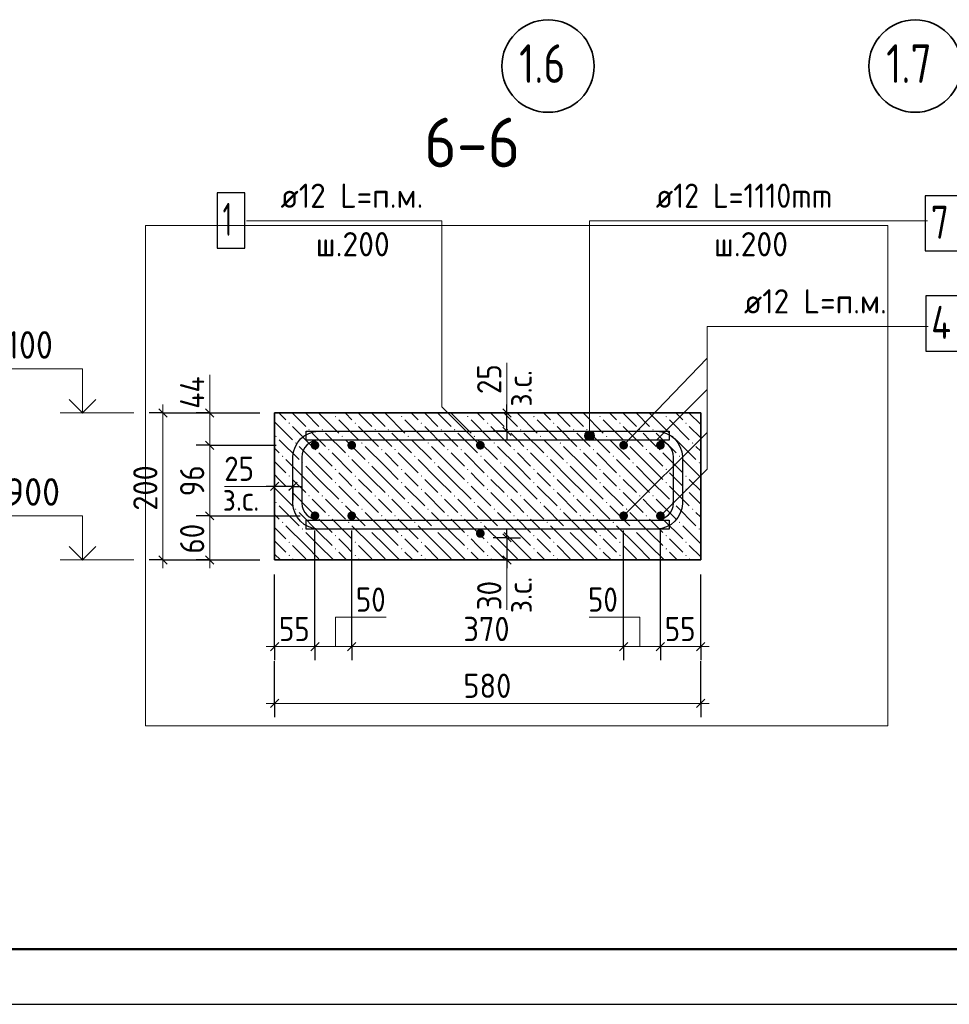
# Model space of a CAD drawing. Header units: millimetres. Extents: x 0 to 50400, y 0 to 35640.
# Tile 12 of 34: x 16548 to 26667, y 0 to 10717. Entities that reach past the tile are written whole.
import ezdxf

# ---------------------------------------------------------------- set-up
doc = ezdxf.new("R2010")
doc.units = ezdxf.units.MM
doc.linetypes.add('______5', pattern=[1320, 960, -120, 120, -120])
for name, color, linetype, lineweight in [('Standard', 7, 'Continuous', 25), ('ЖБ Перекрытие верхний уровень', 7, 'Continuous', 35), ('Размерная линия_ общее', 7, 'Continuous', 13), ('Тени', 7, 'Continuous', 13)]:
    doc.layers.add(name, color=color, linetype=linetype, lineweight=lineweight)
doc.layers.add('Обрамление П-обр. равн.', color=7, linetype='Continuous', lineweight=25, true_color=0x5f1e0f)
doc.layers.add('Фоновоя арматура Х1', color=7, linetype='Continuous', lineweight=18, true_color=0x656565)
doc.layers.add('Оси', color=7, linetype='______5', true_color=0x656565)
doc.styles.add('ISOCPEUR', font='txt')

msp = doc.modelspace()

# ---------------------------------------------------------------- hatches: boundary and pattern name
at = {"layer": 'Standard', "linetype": 'Continuous', "lineweight": 13, "transparency": 33554687}
for points in [[(22797, 6216), (22705, 6216), (22697, 6189)], [(22797, 6216), (22697, 6189), (22805, 6189)], [(22778, 6236), (22724, 6236), (22705, 6216)], [(22778, 6236), (22705, 6216), (22797, 6216)], [(22724, 6236), (22778, 6236), (22751, 6243)], [(22805, 6189), (22697, 6189), (22705, 6162)], [(22805, 6189), (22705, 6162), (22797, 6162)], [(22797, 6162), (22705, 6162), (22724, 6143)], [(22797, 6162), (22724, 6143), (22778, 6143)], [(22778, 6143), (22724, 6143), (22751, 6135)]]:
    msp.add_hatch(color=7, dxfattribs=at).paths.add_polyline_path(points)
at = {"layer": 'ЖБ Перекрытие верхний уровень', "linetype": 'Continuous', "lineweight": 18, "transparency": 33554687}
for points in [[(19474, 6325), (19481, 6333), (19489, 6325), (19481, 6318)], [(19978, 6397), (19985, 6405), (19993, 6397), (19985, 6390)], [(20194, 6325), (20201, 6333), (20209, 6325), (20201, 6318)], [(20698, 6397), (20705, 6405), (20713, 6397), (20705, 6390)], [(20914, 6325), (20921, 6333), (20929, 6325), (20921, 6318)], [(21418, 6397), (21425, 6405), (21433, 6397), (21425, 6390)], [(21634, 6325), (21641, 6333), (21649, 6325), (21641, 6318)], [(22138, 6397), (22145, 6405), (22153, 6397), (22145, 6390)], [(22354, 6325), (22361, 6333), (22369, 6325), (22361, 6318)], [(22858, 6397), (22865, 6405), (22873, 6397), (22865, 6390)], [(23074, 6325), (23081, 6333), (23089, 6325), (23081, 6318)], [(23578, 6397), (23585, 6405), (23593, 6397), (23585, 6390)], [(23794, 6325), (23801, 6333), (23809, 6325), (23801, 6318)], [(19690, 6253), (19697, 6261), (19705, 6253), (19697, 6246)], [(19834, 6253), (19841, 6261), (19849, 6253), (19841, 6246)], [(20410, 6253), (20417, 6261), (20425, 6253), (20417, 6246)], [(20554, 6253), (20561, 6261), (20569, 6253), (20561, 6246)], [(21130, 6253), (21137, 6261), (21145, 6253), (21137, 6246)], [(21274, 6253), (21281, 6261), (21289, 6253), (21281, 6246)], [(21850, 6253), (21857, 6261), (21865, 6253), (21857, 6246)], [(21994, 6253), (22001, 6261), (22009, 6253), (22001, 6246)], [(22570, 6253), (22577, 6261), (22585, 6253), (22577, 6246)], [(22714, 6253), (22721, 6261), (22729, 6253), (22721, 6246)], [(23290, 6253), (23297, 6261), (23305, 6253), (23297, 6246)], [(23434, 6253), (23441, 6261), (23449, 6253), (23441, 6246)], [(19330, 6181), (19337, 6189), (19345, 6181), (19337, 6174)], [(19546, 6109), (19553, 6117), (19561, 6109), (19553, 6102)], [(20050, 6181), (20057, 6189), (20065, 6181), (20057, 6174)], [(20266, 6109), (20273, 6117), (20281, 6109), (20273, 6102)], [(20770, 6181), (20777, 6189), (20785, 6181), (20777, 6174)], [(20986, 6109), (20993, 6117), (21001, 6109), (20993, 6102)], [(21490, 6181), (21497, 6189), (21505, 6181), (21497, 6174)], [(21706, 6109), (21713, 6117), (21721, 6109), (21713, 6102)], [(22210, 6181), (22217, 6189), (22225, 6181), (22217, 6174)], [(22426, 6109), (22433, 6117), (22441, 6109), (22433, 6102)], [(22930, 6181), (22937, 6189), (22945, 6181), (22937, 6174)], [(23146, 6109), (23153, 6117), (23161, 6109), (23153, 6102)], [(23650, 6181), (23657, 6189), (23665, 6181), (23657, 6174)], [(23866, 6109), (23873, 6117), (23881, 6109), (23873, 6102)], [(19762, 6037), (19769, 6045), (19777, 6037), (19769, 6030)], [(19906, 6037), (19913, 6045), (19921, 6037), (19913, 6030)], [(20482, 6037), (20489, 6045), (20497, 6037), (20489, 6030)], [(20626, 6037), (20633, 6045), (20641, 6037), (20633, 6030)], [(21202, 6037), (21209, 6045), (21217, 6037), (21209, 6030)], [(21346, 6037), (21353, 6045), (21361, 6037), (21353, 6030)], [(21922, 6037), (21929, 6045), (21937, 6037), (21929, 6030)], [(22066, 6037), (22073, 6045), (22081, 6037), (22073, 6030)], [(22642, 6037), (22649, 6045), (22657, 6037), (22649, 6030)], [(22786, 6037), (22793, 6045), (22801, 6037), (22793, 6030)], [(23362, 6037), (23369, 6045), (23377, 6037), (23369, 6030)], [(23506, 6037), (23513, 6045), (23521, 6037), (23513, 6030)], [(19402, 5965), (19409, 5973), (19417, 5965), (19409, 5958)], [(19618, 5893), (19625, 5901), (19633, 5893), (19625, 5886)], [(20122, 5965), (20129, 5973), (20137, 5965), (20129, 5958)], [(20338, 5893), (20345, 5901), (20353, 5893), (20345, 5886)], [(20842, 5965), (20849, 5973), (20857, 5965), (20849, 5958)], [(21058, 5893), (21065, 5901), (21073, 5893), (21065, 5886)], [(21562, 5965), (21569, 5973), (21577, 5965), (21569, 5958)], [(21778, 5893), (21785, 5901), (21793, 5893), (21785, 5886)], [(22282, 5965), (22289, 5973), (22297, 5965), (22289, 5958)], [(22498, 5893), (22505, 5901), (22513, 5893), (22505, 5886)], [(23002, 5965), (23009, 5973), (23017, 5965), (23009, 5958)], [(23218, 5893), (23225, 5901), (23233, 5893), (23225, 5886)], [(23722, 5965), (23729, 5973), (23737, 5965), (23729, 5958)], [(23938, 5893), (23945, 5901), (23953, 5893), (23945, 5886)], [(19978, 5821), (19985, 5829), (19993, 5821), (19985, 5814)], [(20698, 5821), (20705, 5829), (20713, 5821), (20705, 5814)], [(21418, 5821), (21425, 5829), (21433, 5821), (21425, 5814)], [(22138, 5821), (22145, 5829), (22153, 5821), (22145, 5814)], [(22858, 5821), (22865, 5829), (22873, 5821), (22865, 5814)], [(23578, 5821), (23585, 5829), (23593, 5821), (23585, 5814)], [(19474, 5749), (19481, 5757), (19489, 5749), (19481, 5742)], [(19978, 5677), (19985, 5685), (19993, 5677), (19985, 5670)], [(20194, 5749), (20201, 5757), (20209, 5749), (20201, 5742)], [(20698, 5677), (20705, 5685), (20713, 5677), (20705, 5670)], [(20914, 5749), (20921, 5757), (20929, 5749), (20921, 5742)], [(21418, 5677), (21425, 5685), (21433, 5677), (21425, 5670)], [(21634, 5749), (21641, 5757), (21649, 5749), (21641, 5742)], [(22138, 5677), (22145, 5685), (22153, 5677), (22145, 5670)], [(22354, 5749), (22361, 5757), (22369, 5749), (22361, 5742)], [(22858, 5677), (22865, 5685), (22873, 5677), (22865, 5670)], [(23074, 5749), (23081, 5757), (23089, 5749), (23081, 5742)], [(23578, 5677), (23585, 5685), (23593, 5677), (23585, 5670)], [(23794, 5749), (23801, 5757), (23809, 5749), (23801, 5742)], [(19474, 5605), (19481, 5613), (19489, 5605), (19481, 5598)], [(20194, 5605), (20201, 5613), (20209, 5605), (20201, 5598)], [(20914, 5605), (20921, 5613), (20929, 5605), (20921, 5598)], [(21634, 5605), (21641, 5613), (21649, 5605), (21641, 5598)], [(22354, 5605), (22361, 5613), (22369, 5605), (22361, 5598)], [(23074, 5605), (23081, 5613), (23089, 5605), (23081, 5598)], [(23794, 5605), (23801, 5613), (23809, 5605), (23801, 5598)], [(19330, 5461), (19337, 5469), (19345, 5461), (19337, 5454)], [(19690, 5533), (19697, 5541), (19705, 5533), (19697, 5526)], [(19834, 5533), (19841, 5541), (19849, 5533), (19841, 5526)], [(20050, 5461), (20057, 5469), (20065, 5461), (20057, 5454)], [(20410, 5533), (20417, 5541), (20425, 5533), (20417, 5526)], [(20554, 5533), (20561, 5541), (20569, 5533), (20561, 5526)], [(20770, 5461), (20777, 5469), (20785, 5461), (20777, 5454)], [(21130, 5533), (21137, 5541), (21145, 5533), (21137, 5526)], [(21274, 5533), (21281, 5541), (21289, 5533), (21281, 5526)], [(21490, 5461), (21497, 5469), (21505, 5461), (21497, 5454)], [(21850, 5533), (21857, 5541), (21865, 5533), (21857, 5526)], [(21994, 5533), (22001, 5541), (22009, 5533), (22001, 5526)], [(22210, 5461), (22217, 5469), (22225, 5461), (22217, 5454)], [(22570, 5533), (22577, 5541), (22585, 5533), (22577, 5526)], [(22714, 5533), (22721, 5541), (22729, 5533), (22721, 5526)], [(22930, 5461), (22937, 5469), (22945, 5461), (22937, 5454)], [(23290, 5533), (23297, 5541), (23305, 5533), (23297, 5526)], [(23434, 5533), (23441, 5541), (23449, 5533), (23441, 5526)], [(23650, 5461), (23657, 5469), (23665, 5461), (23657, 5454)], [(19546, 5389), (19553, 5397), (19561, 5389), (19553, 5382)], [(20266, 5389), (20273, 5397), (20281, 5389), (20273, 5382)], [(20986, 5389), (20993, 5397), (21001, 5389), (20993, 5382)], [(21706, 5389), (21713, 5397), (21721, 5389), (21713, 5382)], [(22426, 5389), (22433, 5397), (22441, 5389), (22433, 5382)], [(23146, 5389), (23153, 5397), (23161, 5389), (23153, 5382)], [(23866, 5389), (23873, 5397), (23881, 5389), (23873, 5382)], [(19402, 5245), (19409, 5253), (19417, 5245), (19409, 5238)], [(19762, 5317), (19769, 5325), (19777, 5317), (19769, 5310)], [(19906, 5317), (19913, 5325), (19921, 5317), (19913, 5310)], [(20122, 5245), (20129, 5253), (20137, 5245), (20129, 5238)], [(20482, 5317), (20489, 5325), (20497, 5317), (20489, 5310)], [(20626, 5317), (20633, 5325), (20641, 5317), (20633, 5310)], [(20842, 5245), (20849, 5253), (20857, 5245), (20849, 5238)], [(21202, 5317), (21209, 5325), (21217, 5317), (21209, 5310)], [(21346, 5317), (21353, 5325), (21361, 5317), (21353, 5310)], [(21562, 5245), (21569, 5253), (21577, 5245), (21569, 5238)], [(21922, 5317), (21929, 5325), (21937, 5317), (21929, 5310)], [(22066, 5317), (22073, 5325), (22081, 5317), (22073, 5310)], [(22282, 5245), (22289, 5253), (22297, 5245), (22289, 5238)], [(22642, 5317), (22649, 5325), (22657, 5317), (22649, 5310)], [(22786, 5317), (22793, 5325), (22801, 5317), (22793, 5310)], [(23002, 5245), (23009, 5253), (23017, 5245), (23009, 5238)], [(23362, 5317), (23369, 5325), (23377, 5317), (23369, 5310)], [(23506, 5317), (23513, 5325), (23521, 5317), (23513, 5310)], [(23722, 5245), (23729, 5253), (23737, 5245), (23729, 5238)], [(19618, 5173), (19625, 5181), (19633, 5173), (19625, 5166)], [(20338, 5173), (20345, 5181), (20353, 5173), (20345, 5166)], [(21058, 5173), (21065, 5181), (21073, 5173), (21065, 5166)], [(21778, 5173), (21785, 5181), (21793, 5173), (21785, 5166)], [(22498, 5173), (22505, 5181), (22513, 5173), (22505, 5166)], [(23218, 5173), (23225, 5181), (23233, 5173), (23225, 5166)], [(23938, 5173), (23945, 5181), (23953, 5173), (23945, 5166)], [(19474, 5029), (19481, 5037), (19489, 5029), (19481, 5022)], [(19978, 5101), (19985, 5109), (19993, 5101), (19985, 5094)], [(20194, 5029), (20201, 5037), (20209, 5029), (20201, 5022)], [(20698, 5101), (20705, 5109), (20713, 5101), (20705, 5094)], [(20914, 5029), (20921, 5037), (20929, 5029), (20921, 5022)], [(21418, 5101), (21425, 5109), (21433, 5101), (21425, 5094)], [(21634, 5029), (21641, 5037), (21649, 5029), (21641, 5022)], [(22138, 5101), (22145, 5109), (22153, 5101), (22145, 5094)], [(22354, 5029), (22361, 5037), (22369, 5029), (22361, 5022)], [(22858, 5101), (22865, 5109), (22873, 5101), (22865, 5094)], [(23074, 5029), (23081, 5037), (23089, 5029), (23081, 5022)], [(23578, 5101), (23585, 5109), (23593, 5101), (23585, 5094)], [(23794, 5029), (23801, 5037), (23809, 5029), (23801, 5022)], [(19978, 4957), (19985, 4965), (19993, 4957), (19985, 4950)], [(20698, 4957), (20705, 4965), (20713, 4957), (20705, 4950)], [(21418, 4957), (21425, 4965), (21433, 4957), (21425, 4950)], [(22138, 4957), (22145, 4965), (22153, 4957), (22145, 4950)], [(22858, 4957), (22865, 4965), (22873, 4957), (22865, 4950)], [(23578, 4957), (23585, 4965), (23593, 4957), (23585, 4950)], [(19474, 4885), (19481, 4893), (19489, 4885), (19481, 4878)], [(20194, 4885), (20201, 4893), (20209, 4885), (20201, 4878)], [(20914, 4885), (20921, 4893), (20929, 4885), (20921, 4878)], [(21634, 4885), (21641, 4893), (21649, 4885), (21641, 4878)], [(22354, 4885), (22361, 4893), (22369, 4885), (22361, 4878)], [(23074, 4885), (23081, 4893), (23089, 4885), (23081, 4878)], [(23794, 4885), (23801, 4893), (23809, 4885), (23801, 4878)]]:
    msp.add_hatch(color=7, dxfattribs=at).paths.add_polyline_path(points, flags=16)
at = {"layer": 'Тени', "linetype": 'Continuous', "lineweight": 13, "transparency": 33554687}
for points in [[(19810, 6085), (19806, 6104), (19796, 6119), (19780, 6129), (19762, 6133), (19744, 6129), (19728, 6119), (19718, 6104), (19714, 6085), (19718, 6067), (19728, 6051), (19744, 6041), (19762, 6037), (19780, 6041), (19796, 6051), (19806, 6067)], [(20210, 6085), (20206, 6104), (20196, 6119), (20180, 6129), (20162, 6133), (20144, 6129), (20128, 6119), (20118, 6104), (20114, 6085), (20118, 6067), (20128, 6051), (20144, 6041), (20162, 6037), (20180, 6041), (20196, 6051), (20206, 6067)], [(23170, 6085), (23166, 6104), (23156, 6119), (23140, 6129), (23122, 6133), (23104, 6129), (23088, 6119), (23078, 6104), (23074, 6085), (23078, 6067), (23088, 6051), (23104, 6041), (23122, 6037), (23140, 6041), (23156, 6051), (23166, 6067)], [(23570, 6085), (23566, 6104), (23556, 6119), (23540, 6129), (23522, 6133), (23504, 6129), (23488, 6119), (23478, 6104), (23474, 6085), (23478, 6067), (23488, 6051), (23504, 6041), (23522, 6037), (23540, 6041), (23556, 6051), (23566, 6067)], [(19810, 5317), (19806, 5336), (19796, 5351), (19780, 5361), (19762, 5365), (19744, 5361), (19728, 5351), (19718, 5336), (19714, 5317), (19718, 5299), (19728, 5283), (19744, 5273), (19762, 5269), (19780, 5273), (19796, 5283), (19806, 5299)], [(20210, 5317), (20206, 5336), (20196, 5351), (20180, 5361), (20162, 5365), (20144, 5361), (20128, 5351), (20118, 5336), (20114, 5317), (20118, 5299), (20128, 5283), (20144, 5273), (20162, 5269), (20180, 5273), (20196, 5283), (20206, 5299)], [(23170, 5317), (23166, 5336), (23156, 5351), (23140, 5361), (23122, 5365), (23104, 5361), (23088, 5351), (23078, 5336), (23074, 5317), (23078, 5299), (23088, 5283), (23104, 5273), (23122, 5269), (23140, 5273), (23156, 5283), (23166, 5299)], [(23570, 5317), (23566, 5336), (23556, 5351), (23540, 5361), (23522, 5365), (23504, 5361), (23488, 5351), (23478, 5336), (23474, 5317), (23478, 5299), (23488, 5283), (23504, 5273), (23522, 5269), (23540, 5273), (23556, 5283), (23566, 5299)]]:
    msp.add_hatch(color=7, dxfattribs=at).paths.add_polyline_path(points)
at = {"layer": 'Фоновоя арматура Х1', "linetype": 'Continuous', "lineweight": 18, "transparency": 33554687}
for points in [[(21610, 6085), (21606, 6104), (21596, 6119), (21580, 6129), (21562, 6133), (21544, 6129), (21528, 6119), (21518, 6104), (21514, 6085), (21518, 6067), (21528, 6051), (21544, 6041), (21562, 6037), (21580, 6041), (21596, 6051), (21606, 6067)], [(21610, 6085), (21606, 6104), (21596, 6119), (21580, 6129), (21562, 6133), (21544, 6129), (21528, 6119), (21518, 6104), (21514, 6085), (21518, 6067), (21528, 6051), (21544, 6041), (21562, 6037), (21580, 6041), (21596, 6051), (21606, 6067)], [(21610, 6085), (21606, 6104), (21596, 6119), (21580, 6129), (21562, 6133), (21544, 6129), (21528, 6119), (21518, 6104), (21514, 6085), (21518, 6067), (21528, 6051), (21544, 6041), (21562, 6037), (21580, 6041), (21596, 6051), (21606, 6067)], [(21610, 5125), (21606, 5144), (21596, 5159), (21580, 5169), (21562, 5173), (21544, 5169), (21528, 5159), (21518, 5144), (21514, 5125), (21518, 5107), (21528, 5091), (21544, 5081), (21562, 5077), (21580, 5081), (21596, 5091), (21606, 5107)], [(21610, 5125), (21606, 5144), (21596, 5159), (21580, 5169), (21562, 5173), (21544, 5169), (21528, 5159), (21518, 5144), (21514, 5125), (21518, 5107), (21528, 5091), (21544, 5081), (21562, 5077), (21580, 5081), (21596, 5091), (21606, 5107)], [(21610, 5125), (21606, 5144), (21596, 5159), (21580, 5169), (21562, 5173), (21544, 5169), (21528, 5159), (21518, 5144), (21514, 5125), (21518, 5107), (21528, 5091), (21544, 5081), (21562, 5077), (21580, 5081), (21596, 5091), (21606, 5107)]]:
    msp.add_hatch(color=7, dxfattribs=at).paths.add_polyline_path(points)

# ---------------------------------------------------------------- linework, layer by layer
at = {"layer": 'Standard', "color": 7, "linetype": 'Continuous', "lineweight": 13, "transparency": 33554687}
for p, q in [((21143, 8528), (19015, 8528)), ((21143, 6504), (21143, 8528)), ((24030, 6690), (24030, 7378)), ((24030, 7378), (26438, 7378)), ((21851, 6437), (21851, 6981)), ((23122, 6085), (24030, 7034)), ((18617, 6437), (18617, 6853)), ((23481, 6141), (24030, 6690)), ((24030, 6225), (24030, 6690)), ((16990, 6437), (17790, 6437)), ((21562, 6085), (21143, 6504)), ((22751, 6243), (22751, 6243)), ((23122, 5317), (24030, 6225)), ((24030, 5825), (24030, 6225)), ((22697, 6189), (22697, 6189)), ((22751, 6135), (22751, 6135)), ((22805, 6189), (22805, 6189)), ((23522, 5317), (24030, 5825)), ((19322, 5637), (18778, 5637)), ((16990, 4837), (17790, 4837)), ((21851, 4293), (21851, 4837)), ((19986, 3894), (19986, 4214)), ((19986, 4214), (20538, 4214)), ((23298, 4214), (22746, 4214)), ((23298, 3894), (23298, 4214))]:
    msp.add_line(p, q, dxfattribs=at)
at = {"layer": 'Standard', "color": 7, "linetype": 'Continuous', "lineweight": 25, "transparency": 33554687}
msp.add_lwpolyline([(0, 0), (50400, 0), (50400, 35640), (0, 35640), (0, 0)], close=True, dxfattribs=at)
at = {"layer": 'Standard', "color": 7, "linetype": 'Continuous', "lineweight": 50, "transparency": 33554687}
msp.add_lwpolyline([(2400, 35040), (49800, 35040), (49800, 600), (2400, 600), (2400, 35040)], close=True, dxfattribs=at)
at = {"layer": 'Standard', "color": 254, "linetype": 'Continuous', "lineweight": 13, "true_color": 0xc4c4ff, "transparency": 33554687}
msp.add_lwpolyline([(17918, 3032), (25998, 3032), (25998, 8477), (17918, 8477), (17918, 3032)], dxfattribs=at)
at = {"layer": 'Standard', "color": 7, "linetype": 'Continuous', "lineweight": 13, "transparency": 33554687}
for points in [[(26431, 8528), (22751, 8528), (22751, 6189)], [(17230, 6437), (17230, 6917), (16002, 6917)], [(17230, 4837), (17230, 5317), (16002, 5317)]]:
    msp.add_lwpolyline(points, dxfattribs=at)
at = {"layer": 'Standard', "color": 7, "linetype": 'Continuous', "lineweight": 35, "transparency": 33554687}
for points in [[(17376, 6582), (17230, 6437), (17085, 6582)], [(17376, 4982), (17230, 4837), (17085, 4982)]]:
    msp.add_lwpolyline(points, dxfattribs=at)
at = {"layer": 'Standard', "color": 7, "linetype": 'Continuous', "lineweight": 13, "transparency": 33554687}
msp.add_circle((22751, 6189), 54, dxfattribs=at)
at = {"layer": 'ЖБ Перекрытие верхний уровень', "color": 7, "linetype": 'Continuous', "lineweight": 35, "transparency": 33554687}
for p, q in [((19322, 6437), (19322, 4837)), ((23962, 6437), (19322, 6437)), ((23962, 4837), (23962, 6437)), ((19322, 4837), (23962, 4837))]:
    msp.add_line(p, q, dxfattribs=at)
at = {"layer": 'ЖБ Перекрытие верхний уровень', "color": 9, "linetype": 'Continuous', "lineweight": 18, "true_color": 0xc7c7c7, "transparency": 33554687}
for p, q in [((19373, 6433), (19370, 6437)), ((19445, 6361), (19373, 6433)), ((19517, 6433), (19661, 6289)), ((19661, 6433), (19658, 6437)), ((19661, 6433), (19805, 6289)), ((19802, 6437), (19805, 6433)), ((19805, 6433), (20021, 6217)), ((19946, 6437), (19949, 6433)), ((20093, 6433), (20090, 6437)), ((20165, 6361), (20093, 6433)), ((20237, 6433), (20381, 6289)), ((20381, 6433), (20378, 6437)), ((20381, 6433), (20525, 6289)), ((20522, 6437), (20525, 6433)), ((20525, 6433), (20741, 6217)), ((20666, 6437), (20669, 6433)), ((20813, 6433), (20810, 6437)), ((20885, 6361), (20813, 6433)), ((20957, 6433), (21101, 6289)), ((21101, 6433), (21098, 6437)), ((21101, 6433), (21245, 6289)), ((21242, 6437), (21245, 6433)), ((21245, 6433), (21461, 6217)), ((21386, 6437), (21389, 6433)), ((21533, 6433), (21530, 6437)), ((21605, 6361), (21533, 6433)), ((21677, 6433), (21821, 6289)), ((21821, 6433), (21818, 6437)), ((21821, 6433), (21965, 6289)), ((21962, 6437), (21965, 6433)), ((21965, 6433), (22181, 6217)), ((22106, 6437), (22109, 6433)), ((22253, 6433), (22250, 6437)), ((22325, 6361), (22253, 6433)), ((22397, 6433), (22541, 6289)), ((22541, 6433), (22538, 6437)), ((22541, 6433), (22685, 6289)), ((22682, 6437), (22685, 6433)), ((22685, 6433), (22901, 6217)), ((22826, 6437), (22829, 6433)), ((22973, 6433), (22970, 6437)), ((23045, 6361), (22973, 6433)), ((23117, 6433), (23261, 6289)), ((23261, 6433), (23258, 6437)), ((23261, 6433), (23405, 6289)), ((23402, 6437), (23405, 6433)), ((23405, 6433), (23621, 6217)), ((23546, 6437), (23549, 6433)), ((23693, 6433), (23690, 6437)), ((23765, 6361), (23693, 6433)), ((23837, 6433), (23962, 6309)), ((19322, 6341), (19517, 6145)), ((20021, 6361), (20237, 6145)), ((20741, 6361), (20957, 6145)), ((21461, 6361), (21677, 6145)), ((22181, 6361), (22397, 6145)), ((22901, 6361), (23117, 6145)), ((23621, 6361), (23837, 6145)), ((19517, 6289), (19733, 6073)), ((19805, 6145), (19733, 6217)), ((19877, 6217), (20093, 6001)), ((20237, 6289), (20453, 6073)), ((20525, 6145), (20453, 6217)), ((20597, 6217), (20813, 6001)), ((20957, 6289), (21173, 6073)), ((21245, 6145), (21173, 6217)), ((21317, 6217), (21533, 6001)), ((21677, 6289), (21893, 6073)), ((21965, 6145), (21893, 6217)), ((22037, 6217), (22253, 6001)), ((22397, 6289), (22613, 6073)), ((22685, 6145), (22613, 6217)), ((22757, 6217), (22973, 6001)), ((23117, 6289), (23333, 6073)), ((23405, 6145), (23333, 6217)), ((23477, 6217), (23693, 6001)), ((23837, 6289), (23962, 6165)), ((19373, 6145), (19589, 5929)), ((19877, 6073), (19805, 6145)), ((20093, 6145), (20309, 5929)), ((20597, 6073), (20525, 6145)), ((20813, 6145), (21029, 5929)), ((21317, 6073), (21245, 6145)), ((21533, 6145), (21749, 5929)), ((22037, 6073), (21965, 6145)), ((22253, 6145), (22469, 5929)), ((22757, 6073), (22685, 6145)), ((22973, 6145), (23189, 5929)), ((23477, 6073), (23405, 6145)), ((23693, 6145), (23909, 5929)), ((19322, 6053), (19373, 6001)), ((19805, 5857), (19589, 6073)), ((20525, 5857), (20309, 6073)), ((21245, 5857), (21029, 6073)), ((21965, 5857), (21749, 6073)), ((22685, 5857), (22469, 6073)), ((23405, 5857), (23189, 6073)), ((23962, 6021), (23909, 6073)), ((19322, 5909), (19445, 5785)), ((19661, 5713), (19445, 5929)), ((19805, 6001), (19949, 5857)), ((19949, 6001), (20165, 5785)), ((20381, 5713), (20165, 5929)), ((20525, 6001), (20669, 5857)), ((20669, 6001), (20885, 5785)), ((21101, 5713), (20885, 5929)), ((21245, 6001), (21389, 5857)), ((21389, 6001), (21605, 5785)), ((21821, 5713), (21605, 5929)), ((21965, 6001), (22109, 5857)), ((22109, 6001), (22325, 5785)), ((22541, 5713), (22325, 5929)), ((22685, 6001), (22829, 5857)), ((22829, 6001), (23045, 5785)), ((23261, 5713), (23045, 5929)), ((23405, 6001), (23549, 5857)), ((23549, 6001), (23765, 5785)), ((23962, 5733), (23765, 5929)), ((19661, 5857), (19805, 5713)), ((19805, 5857), (19949, 5713)), ((20381, 5857), (20525, 5713)), ((20525, 5857), (20669, 5713)), ((21101, 5857), (21245, 5713)), ((21245, 5857), (21389, 5713)), ((21821, 5857), (21965, 5713)), ((21965, 5857), (22109, 5713)), ((22541, 5857), (22685, 5713)), ((22685, 5857), (22829, 5713)), ((23261, 5857), (23405, 5713)), ((23405, 5857), (23549, 5713)), ((19373, 5713), (19322, 5765)), ((19445, 5641), (19373, 5713)), ((19517, 5713), (19661, 5569)), ((19661, 5713), (19805, 5569)), ((19805, 5713), (20021, 5497)), ((20093, 5713), (20021, 5785)), ((20165, 5641), (20093, 5713)), ((20237, 5713), (20381, 5569)), ((20381, 5713), (20525, 5569)), ((20525, 5713), (20741, 5497)), ((20813, 5713), (20741, 5785)), ((20885, 5641), (20813, 5713)), ((20957, 5713), (21101, 5569)), ((21101, 5713), (21245, 5569)), ((21245, 5713), (21461, 5497)), ((21533, 5713), (21461, 5785)), ((21605, 5641), (21533, 5713)), ((21677, 5713), (21821, 5569)), ((21821, 5713), (21965, 5569)), ((21965, 5713), (22181, 5497)), ((22253, 5713), (22181, 5785)), ((22325, 5641), (22253, 5713)), ((22397, 5713), (22541, 5569)), ((22541, 5713), (22685, 5569)), ((22685, 5713), (22901, 5497)), ((22973, 5713), (22901, 5785)), ((23045, 5641), (22973, 5713)), ((23117, 5713), (23261, 5569)), ((23261, 5713), (23405, 5569)), ((23405, 5713), (23621, 5497)), ((23693, 5713), (23621, 5785)), ((23765, 5641), (23693, 5713)), ((23837, 5713), (23962, 5589)), ((19322, 5621), (19517, 5425)), ((20021, 5641), (20237, 5425)), ((20741, 5641), (20957, 5425)), ((21461, 5641), (21677, 5425)), ((22181, 5641), (22397, 5425)), ((22901, 5641), (23117, 5425)), ((23621, 5641), (23837, 5425)), ((19517, 5569), (19733, 5353)), ((19805, 5425), (19733, 5497)), ((19877, 5497), (20093, 5281)), ((20237, 5569), (20453, 5353)), ((20525, 5425), (20453, 5497)), ((20597, 5497), (20813, 5281)), ((20957, 5569), (21173, 5353)), ((21245, 5425), (21173, 5497)), ((21317, 5497), (21533, 5281)), ((21677, 5569), (21893, 5353)), ((21965, 5425), (21893, 5497)), ((22037, 5497), (22253, 5281)), ((22397, 5569), (22613, 5353)), ((22685, 5425), (22613, 5497)), ((22757, 5497), (22973, 5281)), ((23117, 5569), (23333, 5353)), ((23405, 5425), (23333, 5497)), ((23477, 5497), (23693, 5281)), ((23837, 5569), (23962, 5445)), ((19373, 5425), (19589, 5209)), ((19877, 5353), (19805, 5425)), ((20093, 5425), (20309, 5209)), ((20597, 5353), (20525, 5425)), ((20813, 5425), (21029, 5209)), ((21317, 5353), (21245, 5425)), ((21533, 5425), (21749, 5209)), ((22037, 5353), (21965, 5425)), ((22253, 5425), (22469, 5209)), ((22757, 5353), (22685, 5425)), ((22973, 5425), (23189, 5209)), ((23477, 5353), (23405, 5425)), ((23693, 5425), (23909, 5209)), ((19322, 5333), (19373, 5281)), ((19805, 5137), (19589, 5353)), ((19805, 5281), (19949, 5137)), ((19949, 5281), (20165, 5065)), ((20525, 5137), (20309, 5353)), ((20525, 5281), (20669, 5137)), ((20669, 5281), (20885, 5065)), ((21245, 5137), (21029, 5353)), ((21245, 5281), (21389, 5137)), ((21389, 5281), (21605, 5065)), ((21965, 5137), (21749, 5353)), ((21965, 5281), (22109, 5137)), ((22109, 5281), (22325, 5065)), ((22685, 5137), (22469, 5353)), ((22685, 5281), (22829, 5137)), ((22829, 5281), (23045, 5065)), ((23405, 5137), (23189, 5353)), ((23405, 5281), (23549, 5137)), ((23549, 5281), (23765, 5065)), ((23962, 5301), (23909, 5353)), ((19322, 5189), (19445, 5065)), ((19661, 4993), (19445, 5209)), ((20381, 4993), (20165, 5209)), ((21101, 4993), (20885, 5209)), ((21821, 4993), (21605, 5209)), ((22541, 4993), (22325, 5209)), ((23261, 4993), (23045, 5209)), ((23962, 5013), (23765, 5209)), ((19373, 4993), (19322, 5045)), ((19661, 5137), (19805, 4993)), ((19805, 5137), (19949, 4993)), ((20093, 4993), (20021, 5065)), ((20381, 5137), (20525, 4993)), ((20525, 5137), (20669, 4993)), ((20813, 4993), (20741, 5065)), ((21101, 5137), (21245, 4993)), ((21245, 5137), (21389, 4993)), ((21533, 4993), (21461, 5065)), ((21821, 5137), (21965, 4993)), ((21965, 5137), (22109, 4993)), ((22253, 4993), (22181, 5065)), ((22541, 5137), (22685, 4993)), ((22685, 5137), (22829, 4993)), ((22973, 4993), (22901, 5065)), ((23261, 5137), (23405, 4993)), ((23405, 5137), (23549, 4993)), ((23693, 4993), (23621, 5065)), ((19445, 4921), (19373, 4993)), ((19517, 4993), (19661, 4849)), ((19661, 4993), (19805, 4849)), ((19805, 4993), (19962, 4837)), ((20165, 4921), (20093, 4993)), ((20237, 4993), (20381, 4849)), ((20381, 4993), (20525, 4849)), ((20525, 4993), (20682, 4837)), ((20885, 4921), (20813, 4993)), ((20957, 4993), (21101, 4849)), ((21101, 4993), (21245, 4849)), ((21245, 4993), (21402, 4837)), ((21605, 4921), (21533, 4993)), ((21677, 4993), (21821, 4849)), ((21821, 4993), (21965, 4849)), ((21965, 4993), (22122, 4837)), ((22325, 4921), (22253, 4993)), ((22397, 4993), (22541, 4849)), ((22541, 4993), (22685, 4849)), ((22685, 4993), (22842, 4837)), ((23045, 4921), (22973, 4993)), ((23117, 4993), (23261, 4849)), ((23261, 4993), (23405, 4849)), ((23405, 4993), (23562, 4837)), ((23765, 4921), (23693, 4993)), ((23837, 4993), (23962, 4869)), ((19322, 4901), (19386, 4837)), ((19517, 4849), (19530, 4837)), ((20021, 4921), (20106, 4837)), ((20237, 4849), (20250, 4837)), ((20741, 4921), (20826, 4837)), ((20957, 4849), (20970, 4837)), ((21461, 4921), (21546, 4837)), ((21677, 4849), (21690, 4837)), ((22181, 4921), (22266, 4837)), ((22397, 4849), (22410, 4837)), ((22901, 4921), (22986, 4837)), ((23117, 4849), (23130, 4837)), ((23621, 4921), (23706, 4837)), ((23837, 4849), (23850, 4837))]:
    msp.add_line(p, q, dxfattribs=at)
at = {"layer": 'Обрамление П-обр. равн.', "color": 7, "linetype": 'Continuous', "lineweight": 25, "transparency": 33554687}
msp.add_lwpolyline([(26406, 8200), (26778, 8200), (26778, 8800), (26406, 8800), (26406, 8200)], dxfattribs=at)
at = {"layer": 'Обрамление П-обр. равн.', "color": 38, "linetype": 'Continuous', "lineweight": 25, "true_color": 0x5f1e0f, "transparency": 33554687}
for points in [[(23618, 6141), (19803, 6141), (19768, 6136), (19733, 6125), (19700, 6107), (19674, 6085), (19652, 6059), (19634, 6026), (19623, 5991), (19618, 5956), (19618, 5454), (19623, 5419), (19634, 5384), (19652, 5352), (19674, 5326), (19700, 5304), (19733, 5286), (19768, 5274), (19803, 5269), (23618, 5269), (23618, 5173), (19796, 5173), (19746, 5180), (19694, 5197), (19646, 5224), (19606, 5257), (19573, 5297), (19546, 5345), (19529, 5397), (19522, 5447), (19522, 5963), (19529, 6013), (19546, 6065), (19573, 6113), (19606, 6153), (19646, 6186), (19694, 6213), (19746, 6230), (19796, 6237), (23618, 6237), (23618, 6141)], [(19666, 6237), (23488, 6237), (23538, 6230), (23590, 6213), (23638, 6186), (23678, 6153), (23711, 6113), (23738, 6065), (23755, 6013), (23762, 5963), (23762, 5447), (23755, 5397), (23738, 5345), (23711, 5297), (23678, 5257), (23638, 5224), (23590, 5197), (23538, 5180), (23488, 5173), (19666, 5173), (19666, 5269), (23481, 5269), (23516, 5274), (23551, 5286), (23583, 5304), (23610, 5326), (23631, 5352), (23649, 5384), (23661, 5419), (23666, 5454), (23666, 5956), (23661, 5991), (23649, 6026), (23631, 6059), (23610, 6085), (23583, 6107), (23551, 6125), (23516, 6136), (23481, 6141), (19666, 6141), (19666, 6237)]]:
    msp.add_lwpolyline(points, dxfattribs=at)
at = {"layer": 'Оси', "color": 7, "linetype": 'Continuous', "lineweight": 35, "transparency": 33554687}
for centre in [(22299, 10212), (26295, 10212)]:
    msp.add_circle(centre, 503, dxfattribs=at)
at = {"layer": 'Размерная линия_ общее', "color": 253, "linetype": 'Continuous', "lineweight": -3, "true_color": 0xa0a0a0, "transparency": 33554687}
for p, q in [((18107, 6437), (17957, 6437)), ((18107, 6437), (18257, 6437)), ((18107, 6437), (19162, 6437)), ((18617, 6437), (18467, 6437)), ((18617, 6437), (18767, 6437)), ((18617, 6437), (19162, 6437)), ((21851, 6437), (21625, 6437)), ((21851, 6437), (21701, 6437)), ((21851, 6437), (22001, 6437)), ((21851, 6237), (21701, 6237)), ((21851, 6237), (22001, 6237)), ((21851, 6237), (22185, 6237)), ((18617, 6085), (18467, 6085)), ((18617, 6085), (18767, 6085)), ((18617, 6085), (19338, 6085)), ((19322, 5637), (19322, 5787)), ((19522, 5637), (19522, 5787)), ((19322, 5637), (19322, 5487)), ((19522, 5637), (19522, 5487)), ((18617, 5317), (18467, 5317)), ((18617, 5317), (18767, 5317)), ((21851, 5077), (21701, 5077)), ((21851, 5077), (22001, 5077)), ((18107, 4837), (17957, 4837)), ((18107, 4837), (18257, 4837)), ((18107, 4837), (19162, 4837)), ((18617, 4837), (18467, 4837)), ((18617, 4837), (18767, 4837)), ((18617, 4837), (19162, 4837)), ((21851, 4837), (21701, 4837)), ((21851, 4837), (22001, 4837)), ((19322, 3894), (19322, 4677)), ((23962, 3894), (23962, 4677)), ((19322, 3894), (19322, 4043)), ((19762, 3894), (19762, 4043)), ((20162, 3894), (20162, 4043)), ((23122, 3894), (23122, 4043)), ((23522, 3894), (23522, 4043)), ((23962, 3894), (23962, 4043)), ((19322, 3894), (19322, 3744)), ((19762, 3894), (19762, 3744)), ((20162, 3894), (20162, 3744)), ((23122, 3894), (23122, 3744)), ((23522, 3894), (23522, 3744)), ((23962, 3894), (23962, 3744)), ((19322, 3275), (19322, 3734)), ((23962, 3275), (23962, 3734)), ((19322, 3275), (19322, 3425)), ((23962, 3275), (23962, 3425)), ((19322, 3275), (19322, 3125)), ((23962, 3275), (23962, 3125))]:
    msp.add_line(p, q, dxfattribs=at)
at = {"layer": 'Размерная линия_ общее', "color": 7, "linetype": 'Continuous', "lineweight": 25, "transparency": 33554687}
for p, q in [((18152, 6392), (18062, 6482)), ((18662, 6392), (18572, 6482)), ((21896, 6392), (21806, 6482)), ((21896, 6192), (21806, 6282)), ((18662, 6040), (18572, 6130)), ((19367, 5682), (19277, 5592)), ((19567, 5682), (19477, 5592)), ((18662, 5272), (18572, 5362)), ((21806, 5122), (21896, 5032)), ((18152, 4792), (18062, 4882)), ((18662, 4792), (18572, 4882)), ((21806, 4882), (21896, 4792)), ((19277, 3849), (19367, 3939)), ((19717, 3849), (19807, 3939)), ((20117, 3849), (20207, 3939)), ((23077, 3849), (23167, 3939)), ((23477, 3849), (23567, 3939)), ((23917, 3849), (24007, 3939)), ((19277, 3230), (19367, 3320)), ((23917, 3230), (24007, 3320))]:
    msp.add_line(p, q, dxfattribs=at)
at = {"layer": 'Размерная линия_ общее', "color": 7, "linetype": 'Continuous', "lineweight": 13, "transparency": 33554687}
for p, q in [((18107, 6437), (18107, 6527)), ((18617, 6437), (18617, 6527)), ((18617, 6085), (18617, 6437)), ((18617, 5317), (18617, 6085)), ((18617, 4837), (18617, 5317)), ((18107, 4837), (18107, 4747)), ((18617, 4837), (18617, 4747)), ((19322, 3894), (19232, 3894)), ((19322, 3894), (19762, 3894)), ((19762, 3894), (20162, 3894)), ((20162, 3894), (23122, 3894)), ((23122, 3894), (23522, 3894)), ((23522, 3894), (23962, 3894)), ((23962, 3894), (24052, 3894)), ((19322, 3275), (19232, 3275)), ((19322, 3275), (23962, 3275)), ((23962, 3275), (24052, 3275))]:
    msp.add_line(p, q, dxfattribs=at)
at = {"layer": 'Размерная линия_ общее', "color": 7, "linetype": 'Continuous', "lineweight": -3, "transparency": 33554687}
for p, q in [((21851, 6437), (21851, 6527)), ((21851, 6237), (21851, 6437)), ((21851, 6237), (21851, 6147)), ((19322, 5637), (19232, 5637)), ((19522, 5637), (19322, 5637)), ((19522, 5637), (19612, 5637)), ((21851, 5077), (21851, 5167)), ((21851, 5077), (21851, 4837)), ((21851, 4837), (21851, 4747))]:
    msp.add_line(p, q, dxfattribs=at)
at = {"layer": 'Размерная линия_ общее', "color": 7, "linetype": 'Continuous', "lineweight": 13, "transparency": 33554687}
msp.add_lwpolyline([(18107, 4837), (18107, 5285), (18107, 5285), (18107, 6437)], dxfattribs=at)
at = {"layer": 'Размерная линия_ общее', "color": 253, "linetype": 'Continuous', "lineweight": -3, "true_color": 0xa0a0a0, "transparency": 33554687}
for points in [[(18617, 5317), (19063, 5317), (19063, 5317), (19602, 5317)], [(19762, 3894), (19762, 3914), (19762, 3914), (19762, 3914), (19762, 3914), (19762, 3955), (19762, 3955), (19762, 4079), (19762, 4079), (19762, 4354), (19762, 4354), (19762, 5157)], [(20162, 3894), (20162, 3914), (20162, 3914), (20162, 3914), (20162, 3914), (20162, 3993), (20162, 3993), (20162, 4232), (20162, 4232), (20162, 4763), (20162, 4763), (20162, 5157)], [(23122, 3894), (23122, 3914), (23122, 3914), (23122, 5157)], [(23522, 3894), (23522, 3914), (23522, 3914), (23522, 5157)]]:
    msp.add_lwpolyline(points, dxfattribs=at)
at = {"layer": 'Тени', "color": 7, "linetype": 'Continuous', "lineweight": 25, "transparency": 33554687}
msp.add_lwpolyline([(26410, 7110), (26818, 7110), (26818, 7710), (26410, 7710), (26410, 7110)], dxfattribs=at)
at = {"layer": 'Фоновоя арматура Х1', "color": 7, "linetype": 'Continuous', "lineweight": 25, "transparency": 33554687}
msp.add_lwpolyline([(18698, 8231), (18998, 8231), (18998, 8831), (18698, 8831), (18698, 8231)], dxfattribs=at)
msp.add_lwpolyline([(18698, 8231), (18998, 8231), (18998, 8831), (18698, 8831), (18698, 8231)], dxfattribs=at)
msp.add_lwpolyline([(18698, 8231), (18998, 8231), (18998, 8831), (18698, 8831), (18698, 8231)], dxfattribs=at)

# ---------------------------------------------------------------- texts
at = {"layer": 'Standard', "color": 7, "linetype": 'Continuous', "lineweight": 50, "transparency": 33554687, "insert": (20950, 9110), "char_height": 540, "width": 1379.43, "attachment_point": 7, "style": 'ISOCPEUR'}
msp.add_mtext('\\W0.91;6-6', dxfattribs=at)
at = {"layer": 'Standard', "color": 7, "linetype": 'Continuous', "lineweight": 25, "transparency": 33554687, "char_height": 300, "attachment_point": 7, "style": 'ISOCPEUR'}
for s, insert, width in [('\\W0.90;+4.100', (15938, 7027), 1244.56), ('\\W0.95;+3.900', (15908, 5427), 1281.44)]:
    msp.add_mtext(s, dxfattribs=dict(at, insert=insert, width=width))
at = {"layer": 'Обрамление П-обр. равн.', "color": 7, "linetype": 'Continuous', "lineweight": 13, "transparency": 33554687, "attachment_point": 7, "style": 'ISOCPEUR'}
for s, insert, char_height, width in [('\\W0.90;ø12 L=1110mm ', (23472, 8669), 264, 2414.52), ('\\W0.78;7', (26466, 8332), 360, 391.69), ('\\W0.95;ш.200 ', (24105, 8141), 264, 1154.56)]:
    msp.add_mtext(s, dxfattribs=dict(at, insert=insert, char_height=char_height, width=width))
at = {"layer": 'Оси', "color": 7, "linetype": 'Continuous', "lineweight": 35, "transparency": 33554687, "char_height": 420, "width": 795.29, "attachment_point": 7, "style": 'ISOCPEUR'}
for s, insert in [('\\W0.79;1.6', (21984, 10029)), ('\\W0.79;1.7', (25980, 10029))]:
    msp.add_mtext(s, dxfattribs=dict(at, insert=insert))
at = {"layer": 'Размерная линия_ общее', "color": 7, "linetype": 'Continuous', "lineweight": 25, "transparency": 33554687, "char_height": 264, "attachment_point": 7, "rotation": 90, "style": 'ISOCPEUR'}
for s, insert, width in [('\\W0.87;25', (21791, 6642), 484.71), ('\\W0.90;з.с.', (22123, 6506), 607.14), ('\\W0.89;44', (18557, 6482), 539.49), ('\\W0.91;200', (18047, 5373), 674.39), ('\\W0.87;96', (18557, 5530), 484.71), ('\\W0.87;60', (18557, 4906), 484.71), ('\\W0.90;з.с.', (22123, 4257), 607.12), ('\\W0.87;30', (21791, 4289), 484.72)]:
    msp.add_mtext(s, dxfattribs=dict(at, insert=insert, width=width))
at = {"layer": 'Размерная линия_ общее', "color": 7, "linetype": 'Continuous', "lineweight": 25, "transparency": 33554687, "char_height": 264, "attachment_point": 7, "style": 'ISOCPEUR'}
for s, insert, width in [('\\W0.87;25', (18774, 5697), 484.72), ('\\W0.90;з.с.', (18758, 5371), 607.12), ('\\W0.87;50', (20207, 4273), 484.71), ('\\W0.87;50', (22734, 4273), 484.72), ('\\W0.87;55', (19370, 3953), 484.72), ('\\W0.91;370', (21378, 3953), 674.39), ('\\W0.87;55', (23570, 3953), 484.72), ('\\W0.91;580', (21378, 3335), 674.39)]:
    msp.add_mtext(s, dxfattribs=dict(at, insert=insert, width=width))
at = {"layer": 'Тени', "color": 7, "linetype": 'Continuous', "lineweight": 13, "transparency": 33554687, "attachment_point": 7, "style": 'ISOCPEUR'}
for s, insert, char_height, width in [('\\W0.94;ø12 L=п.м. ', (24432, 7519), 264, 1918.97), ('\\W0.80;4', (26470, 7242), 360, 431.8)]:
    msp.add_mtext(s, dxfattribs=dict(at, insert=insert, char_height=char_height, width=width))
at = {"layer": 'Фоновоя арматура Х1', "color": 7, "linetype": 'Continuous', "lineweight": 13, "transparency": 33554687, "attachment_point": 7, "style": 'ISOCPEUR'}
for s, insert, char_height, width in [('\\W0.94;ø12 L=п.м. ', (19387, 8669), 264, 1918.97), ('\\W0.56;1', (18758, 8363), 360, 280.01), ('\\W0.56;1', (18758, 8363), 360, 280.01), ('\\W0.56;1', (18758, 8363), 360, 280.01), ('\\W0.95;ш.200 ', (19770, 8141), 264, 1154.56)]:
    msp.add_mtext(s, dxfattribs=dict(at, insert=insert, char_height=char_height, width=width))

doc.saveas('drawing.dxf')
